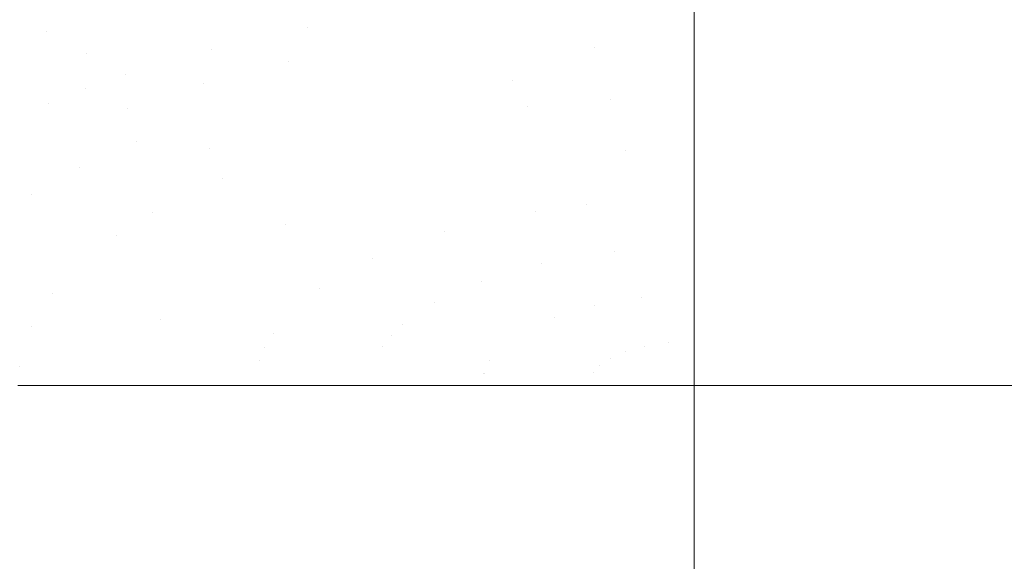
# Model space of a CAD drawing. Header units: centimetres. Extents: x -62 to 63, y 4 to 6.
# Tile 119 of 256: x -61.8994 to -61.8294, y 5.8877 to 5.9262. Entities that reach past the tile are written whole.
import ezdxf

# ---------------------------------------------------------------- set-up
doc = ezdxf.new("R2010")
doc.units = ezdxf.units.CM
doc.header["$LTSCALE"] = 2.54
doc.layers.add('Lucido design-1', color=7, linetype='Continuous')

# ---------------------------------------------------------------- blocks, each defined once
blk = doc.blocks.new('Gruppo-4-1')
at = {"color": 7, "linetype": 'Continuous', "lineweight": 9}
for points, invisible_edges in [([(-61.900357, 5.926895, -2276.228068), (-61.897524, 5.925349, -2276.227386), (-61.894118, 5.926414, -2276.227386), (-61.896742, 5.928026, -2276.228068)], 15), ([(-61.896742, 5.928026, -2277.016272), (-61.894118, 5.926414, -2277.016954), (-61.897524, 5.925349, -2277.016954), (-61.900357, 5.926895, -2277.016272)], 15), ([(-61.884562, 5.92662, -2276.226754), (-61.886714, 5.928336, -2276.227386), (-61.890512, 5.927413, -2276.227386), (-61.888128, 5.925753, -2276.226754)], 15), ([(-61.888128, 5.925753, -2277.017586), (-61.890512, 5.927413, -2277.016954), (-61.886714, 5.928336, -2277.016954), (-61.884562, 5.92662, -2277.017586)], 15), ([(-61.880829, 5.927407, -2276.226754), (-61.878936, 5.925655, -2276.22617), (-61.875299, 5.92631, -2276.22617), (-61.876941, 5.928108, -2276.226754)], 15), ([(-61.876941, 5.928108, -2277.017586), (-61.875299, 5.92631, -2277.01817), (-61.878936, 5.925655, -2277.01817), (-61.880829, 5.927407, -2277.017586)], 15), ([(-61.85909, 5.926098, -2276.225633), (-61.859649, 5.927994, -2276.22617), (-61.867656, 5.92735, -2276.22617), (-61.86655, 5.925498, -2276.225633)], 15), ([(-61.86655, 5.925498, -2277.018707), (-61.867656, 5.92735, -2277.01817), (-61.859649, 5.927994, -2277.01817), (-61.85909, 5.926098, -2277.018707)], 15), ([(-61.85909, 5.926098, -2277.018707), (-61.859649, 5.927994, -2277.01817), (-61.851453, 5.928207, -2277.018151), (-61.851453, 5.92541, -2277.018943)], 11), ([(-61.851453, 5.926094, -2276.225577), (-61.851453, 5.928205, -2276.226193), (-61.859649, 5.927994, -2276.22617), (-61.85909, 5.926098, -2276.225633)], 14), ([(-20.241509, 5.928207, -2277.018151), (-20.241509, 5.92541, -2277.018943), (-61.851453, 5.92541, -2277.018943), (-61.851453, 5.928207, -2277.018151)], 10), ([(-61.851453, 5.928205, -2276.226193), (-61.851453, 5.926094, -2276.225577), (62.978378, 5.926094, -2276.225577), (62.978378, 5.928205, -2276.226193)], 10), ([(-61.888128, 5.925753, -2276.226754), (-61.890512, 5.927413, -2276.227386), (-61.894118, 5.926414, -2276.227386), (-61.891514, 5.924815, -2276.226754)], 15), ([(-61.891514, 5.924815, -2277.017586), (-61.894118, 5.926414, -2277.016954), (-61.890512, 5.927413, -2277.016954), (-61.888128, 5.925753, -2277.017586)], 15), ([(-61.884562, 5.92662, -2276.226754), (-61.882429, 5.924918, -2276.22617), (-61.878936, 5.925655, -2276.22617), (-61.880829, 5.927407, -2276.226754)], 15), ([(-61.880829, 5.927407, -2277.017586), (-61.878936, 5.925655, -2277.01817), (-61.882429, 5.924918, -2277.01817), (-61.884562, 5.92662, -2277.017586)], 15), ([(-61.86655, 5.925498, -2276.225633), (-61.867656, 5.92735, -2276.22617), (-61.875299, 5.92631, -2276.22617), (-61.873671, 5.924529, -2276.225633)], 15), ([(-61.873671, 5.924529, -2277.018707), (-61.875299, 5.92631, -2277.01817), (-61.867656, 5.92735, -2277.01817), (-61.86655, 5.925498, -2277.018707)], 15), ([(-61.903753, 5.925704, -2276.228068), (-61.900722, 5.924227, -2276.227386), (-61.897524, 5.925349, -2276.227386), (-61.900357, 5.926895, -2276.228068)], 15), ([(-61.900357, 5.926895, -2277.016272), (-61.897524, 5.925349, -2277.016954), (-61.900722, 5.924227, -2277.016954), (-61.903753, 5.925704, -2277.016272)], 15), ([(-61.891514, 5.924815, -2276.226754), (-61.894118, 5.926414, -2276.227386), (-61.897524, 5.925349, -2276.227386), (-61.894712, 5.923815, -2276.226754)], 15), ([(-61.894712, 5.923815, -2277.017586), (-61.897524, 5.925349, -2277.016954), (-61.894118, 5.926414, -2277.016954), (-61.891514, 5.924815, -2277.017586)], 15), ([(-61.888128, 5.925753, -2276.226754), (-61.885765, 5.924107, -2276.22617), (-61.882429, 5.924918, -2276.22617), (-61.884562, 5.92662, -2276.226754)], 15), ([(-61.884562, 5.92662, -2277.017586), (-61.882429, 5.924918, -2277.01817), (-61.885765, 5.924107, -2277.01817), (-61.888128, 5.925753, -2277.017586)], 15), ([(-61.891514, 5.924815, -2276.226754), (-61.888933, 5.92323, -2276.22617), (-61.885765, 5.924107, -2276.22617), (-61.888128, 5.925753, -2276.226754)], 15), ([(-61.888128, 5.925753, -2277.017586), (-61.885765, 5.924107, -2277.01817), (-61.888933, 5.92323, -2277.01817), (-61.891514, 5.924815, -2277.017586)], 15), ([(-61.880315, 5.923232, -2276.225633), (-61.873671, 5.924529, -2276.225633), (-61.875299, 5.92631, -2276.22617), (-61.878936, 5.925655, -2276.22617)], 15), ([(-61.878936, 5.925655, -2277.01817), (-61.875299, 5.92631, -2277.01817), (-61.873671, 5.924529, -2277.018707), (-61.880315, 5.923232, -2277.018707)], 15), ([(-61.86655, 5.925498, -2276.225633), (-61.865455, 5.923664, -2276.225141), (-61.858536, 5.92422, -2276.225141), (-61.85909, 5.926098, -2276.225633)], 15), ([(-61.85909, 5.926098, -2277.018707), (-61.858536, 5.92422, -2277.019198), (-61.865455, 5.923664, -2277.019198), (-61.86655, 5.925498, -2277.018707)], 15), ([(-61.851453, 5.926094, -2276.225577), (-61.85909, 5.926098, -2276.225633), (-61.858536, 5.92422, -2276.225141)], 11), ([(-61.858536, 5.92422, -2277.019198), (-61.85909, 5.926098, -2277.018707), (-61.851453, 5.92541, -2277.018943)], 11), ([(-61.858536, 5.92422, -2276.225141), (-61.851453, 5.924403, -2276.225164), (-61.851453, 5.926094, -2276.225577)], 9), ([(62.978378, 5.924403, -2276.225164), (62.978378, 5.926094, -2276.225577), (-61.851453, 5.926094, -2276.225577), (-61.851453, 5.924403, -2276.225164)], 10), ([(-61.897524, 5.925349, -2276.227386), (-61.900722, 5.924227, -2276.227386), (-61.894734, 5.921308, -2276.22617)], 11), ([(-61.894734, 5.921308, -2277.01817), (-61.900722, 5.924227, -2277.016954), (-61.897524, 5.925349, -2277.016954)], 11), ([(-61.894734, 5.921308, -2276.22617), (-61.894712, 5.923815, -2276.226754), (-61.897524, 5.925349, -2276.227386)], 11), ([(-61.897524, 5.925349, -2277.016954), (-61.894712, 5.923815, -2277.017586), (-61.894734, 5.921308, -2277.01817)], 11), ([(-61.878936, 5.925655, -2276.22617), (-61.882429, 5.924918, -2276.22617), (-61.880315, 5.923232, -2276.225633)], 11), ([(-61.880315, 5.923232, -2277.018707), (-61.882429, 5.924918, -2277.01817), (-61.878936, 5.925655, -2277.01817)], 11), ([(-61.873671, 5.924529, -2276.225633), (-61.872059, 5.922765, -2276.225141), (-61.865455, 5.923664, -2276.225141), (-61.86655, 5.925498, -2276.225633)], 15), ([(-61.86655, 5.925498, -2277.018707), (-61.865455, 5.923664, -2277.019198), (-61.872059, 5.922765, -2277.019198), (-61.873671, 5.924529, -2277.018707)], 15), ([(-61.851453, 5.92541, -2277.018943), (-61.851453, 5.924405, -2277.019182), (-61.858536, 5.92422, -2277.019198)], 10), ([(-61.851453, 5.924405, -2277.019182), (-61.851453, 5.92541, -2277.018943), (-20.241509, 5.92541, -2277.018943), (-20.241509, 5.924405, -2277.019182)], 10), ([(-61.894712, 5.923815, -2276.226754), (-61.891924, 5.922294, -2276.22617), (-61.888933, 5.92323, -2276.22617), (-61.891514, 5.924815, -2276.226754)], 15), ([(-61.891514, 5.924815, -2277.017586), (-61.888933, 5.92323, -2277.01817), (-61.891924, 5.922294, -2277.01817), (-61.894712, 5.923815, -2277.017586)], 15), ([(-61.886375, 5.921659, -2276.225633), (-61.880315, 5.923232, -2276.225633), (-61.882429, 5.924918, -2276.22617), (-61.885765, 5.924107, -2276.22617)], 15), ([(-61.885765, 5.924107, -2277.01817), (-61.882429, 5.924918, -2277.01817), (-61.880315, 5.923232, -2277.018707), (-61.886375, 5.921659, -2277.018707)], 15), ([(-61.880315, 5.923232, -2276.225633), (-61.878221, 5.921562, -2276.225141), (-61.872059, 5.922765, -2276.225141), (-61.873671, 5.924529, -2276.225633)], 15), ([(-61.873671, 5.924529, -2277.018707), (-61.872059, 5.922765, -2277.019198), (-61.878221, 5.921562, -2277.019198), (-61.880315, 5.923232, -2277.018707)], 15), ([(-61.857445, 5.920523, -2277.020052), (-61.858536, 5.92422, -2277.019198), (-61.851453, 5.924405, -2277.019182)], 11), ([(-61.851453, 5.921856, -2276.22454), (-61.851453, 5.924403, -2276.225164), (-61.858536, 5.92422, -2276.225141)], 10), ([(-61.851453, 5.924405, -2277.019182), (-61.851453, 5.92128, -2277.019925), (-61.857445, 5.920523, -2277.020052)], 10), ([(-20.241509, 5.924405, -2277.019182), (-20.241509, 5.92128, -2277.019925), (-61.851453, 5.92128, -2277.019925), (-61.851453, 5.924405, -2277.019182)], 10), ([(-61.851453, 5.924403, -2276.225164), (-61.851453, 5.921856, -2276.22454), (62.978378, 5.921856, -2276.22454), (62.978378, 5.924403, -2276.225164)], 10), ([(-61.897358, 5.920279, -2276.22617), (-61.894734, 5.921308, -2276.22617), (-61.900722, 5.924227, -2276.227386), (-61.903709, 5.923055, -2276.227386)], 15), ([(-61.903709, 5.923055, -2277.016954), (-61.900722, 5.924227, -2277.016954), (-61.894734, 5.921308, -2277.01817), (-61.897358, 5.920279, -2277.01817)], 15), ([(-61.894734, 5.921308, -2276.22617), (-61.891924, 5.922294, -2276.22617), (-61.894712, 5.923815, -2276.226754)], 11), ([(-61.894712, 5.923815, -2277.017586), (-61.891924, 5.922294, -2277.01817), (-61.894734, 5.921308, -2277.01817)], 11), ([(-61.885765, 5.924107, -2276.22617), (-61.888933, 5.92323, -2276.22617), (-61.886375, 5.921659, -2276.225633)], 11), ([(-61.886375, 5.921659, -2277.018707), (-61.888933, 5.92323, -2277.01817), (-61.885765, 5.924107, -2277.01817)], 11), ([(-61.864371, 5.921849, -2276.224693), (-61.865455, 5.923664, -2276.225141), (-61.872059, 5.922765, -2276.225141), (-61.870464, 5.921019, -2276.224693)], 15), ([(-61.870464, 5.921019, -2277.019646), (-61.872059, 5.922765, -2277.019198), (-61.865455, 5.923664, -2277.019198), (-61.864371, 5.921849, -2277.019646)], 15), ([(-61.858536, 5.92422, -2276.225141), (-61.865455, 5.923664, -2276.225141), (-61.864371, 5.921849, -2276.224693)], 11), ([(-61.864371, 5.921849, -2277.019646), (-61.865455, 5.923664, -2277.019198), (-61.858536, 5.92422, -2277.019198)], 11), ([(-61.858536, 5.92422, -2276.225141), (-61.864371, 5.921849, -2276.224693), (-61.863299, 5.920053, -2276.224288)], 11), ([(-61.863299, 5.920053, -2277.020052), (-61.864371, 5.921849, -2277.019646), (-61.858536, 5.92422, -2277.019198)], 11), ([(-61.863299, 5.920053, -2276.224288), (-61.857445, 5.920523, -2276.224288), (-61.858536, 5.92422, -2276.225141)], 11), ([(-61.858536, 5.92422, -2277.019198), (-61.857445, 5.920523, -2277.020052), (-61.863299, 5.920053, -2277.020052)], 11), ([(-61.858536, 5.92422, -2276.225141), (-61.857445, 5.920523, -2276.224288), (-61.851453, 5.921856, -2276.22454)], 11), ([(-61.903709, 5.923055, -2276.227386), (-61.906484, 5.921844, -2276.227386), (-61.899796, 5.919215, -2276.22617), (-61.897358, 5.920279, -2276.22617)], 15), ([(-61.897358, 5.920279, -2277.01817), (-61.899796, 5.919215, -2277.01817), (-61.906484, 5.921844, -2277.016954), (-61.903709, 5.923055, -2277.016954)], 15), ([(-61.89178, 5.919868, -2276.225633), (-61.886375, 5.921659, -2276.225633), (-61.888933, 5.92323, -2276.22617), (-61.891924, 5.922294, -2276.22617)], 15), ([(-61.891924, 5.922294, -2277.01817), (-61.888933, 5.92323, -2277.01817), (-61.886375, 5.921659, -2277.018707), (-61.89178, 5.919868, -2277.018707)], 15), ([(-61.886375, 5.921659, -2276.225633), (-61.883841, 5.920103, -2276.225141), (-61.878221, 5.921562, -2276.225141), (-61.880315, 5.923232, -2276.225633)], 15), ([(-61.880315, 5.923232, -2277.018707), (-61.878221, 5.921562, -2277.019198), (-61.883841, 5.920103, -2277.019198), (-61.886375, 5.921659, -2277.018707)], 15), ([(-61.891924, 5.922294, -2276.22617), (-61.894734, 5.921308, -2276.22617), (-61.89178, 5.919868, -2276.225633)], 11), ([(-61.89178, 5.919868, -2277.018707), (-61.894734, 5.921308, -2277.01817), (-61.891924, 5.922294, -2277.01817)], 11), ([(-61.870464, 5.921019, -2276.224693), (-61.872059, 5.922765, -2276.225141), (-61.878221, 5.921562, -2276.225141), (-61.876149, 5.919909, -2276.224693)], 15), ([(-61.876149, 5.919909, -2277.019646), (-61.878221, 5.921562, -2277.019198), (-61.872059, 5.922765, -2277.019198), (-61.870464, 5.921019, -2277.019646)], 15), ([(-61.89178, 5.919868, -2276.225633), (-61.888855, 5.918442, -2276.225141), (-61.883841, 5.920103, -2276.225141), (-61.886375, 5.921659, -2276.225633)], 15), ([(-61.886375, 5.921659, -2277.018707), (-61.883841, 5.920103, -2277.019198), (-61.888855, 5.918442, -2277.019198), (-61.89178, 5.919868, -2277.018707)], 15), ([(-61.876149, 5.919909, -2276.224693), (-61.878221, 5.921562, -2276.225141), (-61.883841, 5.920103, -2276.225141), (-61.881334, 5.918563, -2276.224693)], 15), ([(-61.881334, 5.918563, -2277.019646), (-61.883841, 5.920103, -2277.019198), (-61.878221, 5.921562, -2277.019198), (-61.876149, 5.919909, -2277.019646)], 15), ([(-61.870464, 5.921019, -2276.224693), (-61.868886, 5.919292, -2276.224288), (-61.863299, 5.920053, -2276.224288), (-61.864371, 5.921849, -2276.224693)], 15), ([(-61.864371, 5.921849, -2277.019646), (-61.863299, 5.920053, -2277.020052), (-61.868886, 5.919292, -2277.020052), (-61.870464, 5.921019, -2277.019646)], 15), ([(-61.851453, 5.921856, -2276.22454), (-61.857445, 5.920523, -2276.224288), (-61.856379, 5.916909, -2276.223596)], 11), ([(-61.856379, 5.916909, -2276.223596), (-61.851453, 5.917577, -2276.223689), (-61.851453, 5.921856, -2276.22454)], 9), ([(62.978378, 5.921856, -2276.22454), (-61.851453, 5.921856, -2276.22454), (-61.851453, 5.917577, -2276.223689), (62.978378, 5.917577, -2276.223689)], 5), ([(-61.89178, 5.919868, -2276.225633), (-61.894734, 5.921308, -2276.22617), (-61.897358, 5.920279, -2276.22617)], 11), ([(-61.897358, 5.920279, -2277.01817), (-61.894734, 5.921308, -2277.01817), (-61.89178, 5.919868, -2277.018707)], 11), ([(-61.876149, 5.919909, -2276.224693), (-61.874099, 5.918274, -2276.224288), (-61.868886, 5.919292, -2276.224288), (-61.870464, 5.921019, -2276.224693)], 15), ([(-61.870464, 5.921019, -2277.019646), (-61.868886, 5.919292, -2277.020052), (-61.874099, 5.918274, -2277.020052), (-61.876149, 5.919909, -2277.019646)], 15), ([(-61.856379, 5.916909, -2277.020744), (-61.857445, 5.920523, -2277.020052), (-61.851453, 5.92128, -2277.019925), (-61.851453, 5.917112, -2277.020732)], 11), ([(-61.851453, 5.92128, -2277.019925), (-20.241509, 5.92128, -2277.019925), (-20.241509, 5.917112, -2277.020732), (-61.851453, 5.917112, -2277.020732)], 5), ([(-61.897358, 5.920279, -2276.22617), (-61.899796, 5.919215, -2276.22617), (-61.893229, 5.916634, -2276.225141), (-61.891123, 5.917553, -2276.225141)], 15), ([(-61.891123, 5.917553, -2277.019198), (-61.893229, 5.916634, -2277.019198), (-61.899796, 5.919215, -2277.01817), (-61.897358, 5.920279, -2277.01817)], 15), ([(-61.897358, 5.920279, -2276.22617), (-61.891123, 5.917553, -2276.225141), (-61.89178, 5.919868, -2276.225633)], 11), ([(-61.89178, 5.919868, -2277.018707), (-61.891123, 5.917553, -2277.019198), (-61.897358, 5.920279, -2277.01817)], 11), ([(-61.881334, 5.918563, -2276.224693), (-61.883841, 5.920103, -2276.225141), (-61.888855, 5.918442, -2276.225141), (-61.88596, 5.917031, -2276.224693)], 15), ([(-61.88596, 5.917031, -2277.019646), (-61.888855, 5.918442, -2277.019198), (-61.883841, 5.920103, -2277.019198), (-61.881334, 5.918563, -2277.019646)], 15), ([(-61.857445, 5.920523, -2276.224288), (-61.863299, 5.920053, -2276.224288), (-61.861191, 5.916523, -2276.223596), (-61.856379, 5.916909, -2276.223596)], 15), ([(-61.856379, 5.916909, -2277.020744), (-61.861191, 5.916523, -2277.020744), (-61.863299, 5.920053, -2277.020052), (-61.857445, 5.920523, -2277.020052)], 15), ([(-61.891123, 5.917553, -2276.225141), (-61.888855, 5.918442, -2276.225141), (-61.89178, 5.919868, -2276.225633)], 11), ([(-61.89178, 5.919868, -2277.018707), (-61.888855, 5.918442, -2277.019198), (-61.891123, 5.917553, -2277.019198)], 11), ([(-61.881334, 5.918563, -2276.224693), (-61.878854, 5.91704, -2276.224288), (-61.874099, 5.918274, -2276.224288), (-61.876149, 5.919909, -2276.224693)], 15), ([(-61.876149, 5.919909, -2277.019646), (-61.874099, 5.918274, -2277.020052), (-61.878854, 5.91704, -2277.020052), (-61.881334, 5.918563, -2277.019646)], 15), ([(-61.865784, 5.915897, -2276.223596), (-61.861191, 5.916523, -2276.223596), (-61.863299, 5.920053, -2276.224288), (-61.868886, 5.919292, -2276.224288)], 15), ([(-61.868886, 5.919292, -2277.020052), (-61.863299, 5.920053, -2277.020052), (-61.861191, 5.916523, -2277.020744), (-61.865784, 5.915897, -2277.020744)], 15), ([(-61.895173, 5.915691, -2276.225141), (-61.893229, 5.916634, -2276.225141), (-61.899796, 5.919215, -2276.22617), (-61.902046, 5.918124, -2276.22617)], 15), ([(-61.902046, 5.918124, -2277.01817), (-61.899796, 5.919215, -2277.01817), (-61.893229, 5.916634, -2277.019198), (-61.895173, 5.915691, -2277.019198)], 15), ([(-61.868886, 5.919292, -2276.224288), (-61.874099, 5.918274, -2276.224288), (-61.87007, 5.915061, -2276.223596), (-61.865784, 5.915897, -2276.223596)], 15), ([(-61.865784, 5.915897, -2277.020744), (-61.87007, 5.915061, -2277.020744), (-61.874099, 5.918274, -2277.020052), (-61.868886, 5.919292, -2277.020052)], 15), ([(-61.902046, 5.918124, -2276.22617), (-61.904112, 5.917012, -2276.22617), (-61.896959, 5.91473, -2276.225141), (-61.895173, 5.915691, -2276.225141)], 15), ([(-61.895173, 5.915691, -2277.019198), (-61.896959, 5.91473, -2277.019198), (-61.904112, 5.917012, -2277.01817), (-61.902046, 5.918124, -2277.01817)], 15), ([(-61.88596, 5.917031, -2276.224693), (-61.888855, 5.918442, -2276.225141), (-61.891123, 5.917553, -2276.225141)], 11), ([(-61.891123, 5.917553, -2277.019198), (-61.888855, 5.918442, -2277.019198), (-61.88596, 5.917031, -2277.019646)], 11), ([(-61.88596, 5.917031, -2276.224693), (-61.883096, 5.915635, -2276.224288), (-61.878854, 5.91704, -2276.224288), (-61.881334, 5.918563, -2276.224693)], 15), ([(-61.881334, 5.918563, -2277.019646), (-61.878854, 5.91704, -2277.020052), (-61.883096, 5.915635, -2277.020052), (-61.88596, 5.917031, -2277.019646)], 15), ([(-61.873979, 5.914046, -2276.223596), (-61.87007, 5.915061, -2276.223596), (-61.874099, 5.918274, -2276.224288), (-61.878854, 5.91704, -2276.224288)], 15), ([(-61.878854, 5.91704, -2277.020052), (-61.874099, 5.918274, -2277.020052), (-61.87007, 5.915061, -2277.020744), (-61.873979, 5.914046, -2277.020744)], 15), ([(-61.891123, 5.917553, -2276.225141), (-61.893229, 5.916634, -2276.225141), (-61.886796, 5.914105, -2276.224288), (-61.885014, 5.914883, -2276.224288)], 15), ([(-61.885014, 5.914883, -2277.020052), (-61.886796, 5.914105, -2277.020052), (-61.893229, 5.916634, -2277.019198), (-61.891123, 5.917553, -2277.019198)], 15), ([(-61.891123, 5.917553, -2276.225141), (-61.885014, 5.914883, -2276.224288), (-61.88596, 5.917031, -2276.224693)], 11), ([(-61.88596, 5.917031, -2277.019646), (-61.885014, 5.914883, -2277.020052), (-61.891123, 5.917553, -2277.019198)], 11), ([(-61.856379, 5.916909, -2276.223596), (-61.851453, 5.917039, -2276.223606), (-61.851453, 5.917577, -2276.223689)], 9), ([(62.978378, 5.917039, -2276.223606), (62.978378, 5.917577, -2276.223689), (-61.851453, 5.917577, -2276.223689), (-61.851453, 5.917039, -2276.223606)], 10), ([(-61.898588, 5.913757, -2276.225141), (-61.896959, 5.91473, -2276.225141), (-61.904112, 5.917012, -2276.22617), (-61.905997, 5.915886, -2276.22617)], 15), ([(-61.905997, 5.915886, -2277.01817), (-61.904112, 5.917012, -2277.01817), (-61.896959, 5.91473, -2277.019198), (-61.898588, 5.913757, -2277.019198)], 15), ([(-61.889951, 5.912494, -2276.224288), (-61.886796, 5.914105, -2276.224288), (-61.893229, 5.916634, -2276.225141), (-61.895173, 5.915691, -2276.225141)], 15), ([(-61.895173, 5.915691, -2277.019198), (-61.893229, 5.916634, -2277.019198), (-61.886796, 5.914105, -2277.020052), (-61.889951, 5.912494, -2277.020052)], 15), ([(-61.885014, 5.914883, -2276.224288), (-61.883096, 5.915635, -2276.224288), (-61.88596, 5.917031, -2276.224693)], 11), ([(-61.88596, 5.917031, -2277.019646), (-61.883096, 5.915635, -2277.020052), (-61.885014, 5.914883, -2277.020052)], 11), ([(-61.878854, 5.91704, -2276.224288), (-61.883096, 5.915635, -2276.224288), (-61.877465, 5.912891, -2276.223596), (-61.873979, 5.914046, -2276.223596)], 15), ([(-61.873979, 5.914046, -2277.020744), (-61.877465, 5.912891, -2277.020744), (-61.883096, 5.915635, -2277.020052), (-61.878854, 5.91704, -2277.020052)], 15), ([(-61.856379, 5.916909, -2276.223596), (-61.861191, 5.916523, -2276.223596), (-61.859134, 5.913078, -2276.223055)], 11), ([(-61.859134, 5.913078, -2277.021285), (-61.861191, 5.916523, -2277.020744), (-61.856379, 5.916909, -2277.020744)], 11), ([(-61.856379, 5.916909, -2277.020744), (-61.851453, 5.91704, -2277.020742), (-61.851453, 5.913485, -2277.021275), (-61.859134, 5.913078, -2277.021285)], 13), ([(-61.856379, 5.916909, -2276.223596), (-61.859134, 5.913078, -2276.223055), (-61.851453, 5.913486, -2276.22306)], 11), ([(-61.851453, 5.917112, -2277.020732), (-61.851453, 5.91704, -2277.020742), (-61.856379, 5.916909, -2277.020744)], 10), ([(-61.851453, 5.913486, -2276.22306), (-61.851453, 5.917039, -2276.223606), (-61.856379, 5.916909, -2276.223596)], 10), ([(-61.851453, 5.91704, -2277.020742), (-61.851453, 5.917112, -2277.020732), (-20.241509, 5.917112, -2277.020732), (-20.241509, 5.91704, -2277.020742)], 10), ([(-20.241509, 5.91704, -2277.020742), (-20.241509, 5.913485, -2277.021275), (-61.851453, 5.913485, -2277.021275), (-61.851453, 5.91704, -2277.020742)], 10), ([(62.978378, 5.913486, -2276.22306), (62.978378, 5.917039, -2276.223606), (-61.851453, 5.917039, -2276.223606), (-61.851453, 5.913486, -2276.22306)], 10), ([(-61.905997, 5.915886, -2276.22617), (-61.907706, 5.914752, -2276.22617), (-61.900064, 5.912777, -2276.225141), (-61.898588, 5.913757, -2276.225141)], 15), ([(-61.898588, 5.913757, -2277.019198), (-61.900064, 5.912777, -2277.019198), (-61.907706, 5.914752, -2277.01817), (-61.905997, 5.915886, -2277.01817)], 15), ([(-61.865784, 5.915897, -2276.223596), (-61.87007, 5.915061, -2276.223596), (-61.866138, 5.911925, -2276.223055), (-61.862758, 5.912585, -2276.223055)], 15), ([(-61.862758, 5.912585, -2277.021285), (-61.866138, 5.911925, -2277.021285), (-61.87007, 5.915061, -2277.020744), (-61.865784, 5.915897, -2277.020744)], 15), ([(-61.862758, 5.912585, -2276.223055), (-61.859134, 5.913078, -2276.223055), (-61.861191, 5.916523, -2276.223596), (-61.865784, 5.915897, -2276.223596)], 15), ([(-61.865784, 5.915897, -2277.020744), (-61.861191, 5.916523, -2277.020744), (-61.859134, 5.913078, -2277.021285), (-61.862758, 5.912585, -2277.021285)], 15), ([(-61.895173, 5.915691, -2276.225141), (-61.896959, 5.91473, -2276.225141), (-61.889951, 5.912494, -2276.224288)], 11), ([(-61.889951, 5.912494, -2277.020052), (-61.896959, 5.91473, -2277.019198), (-61.895173, 5.915691, -2277.019198)], 11), ([(-61.880507, 5.911633, -2276.223596), (-61.877465, 5.912891, -2276.223596), (-61.883096, 5.915635, -2276.224288), (-61.885014, 5.914883, -2276.224288)], 15), ([(-61.885014, 5.914883, -2277.020052), (-61.883096, 5.915635, -2277.020052), (-61.877465, 5.912891, -2277.020744), (-61.880507, 5.911633, -2277.020744)], 15), ([(-61.892579, 5.910842, -2276.224288), (-61.889951, 5.912494, -2276.224288), (-61.896959, 5.91473, -2276.225141), (-61.898588, 5.913757, -2276.225141)], 15), ([(-61.898588, 5.913757, -2277.019198), (-61.896959, 5.91473, -2277.019198), (-61.889951, 5.912494, -2277.020052), (-61.892579, 5.910842, -2277.020052)], 15), ([(-61.885014, 5.914883, -2276.224288), (-61.886796, 5.914105, -2276.224288), (-61.880507, 5.911633, -2276.223596)], 11), ([(-61.880507, 5.911633, -2277.020744), (-61.886796, 5.914105, -2277.020052), (-61.885014, 5.914883, -2277.020052)], 11), ([(-61.869221, 5.911124, -2276.223055), (-61.866138, 5.911925, -2276.223055), (-61.87007, 5.915061, -2276.223596), (-61.873979, 5.914046, -2276.223596)], 15), ([(-61.873979, 5.914046, -2277.020744), (-61.87007, 5.915061, -2277.020744), (-61.866138, 5.911925, -2277.021285), (-61.869221, 5.911124, -2277.021285)], 15), ([(-61.880507, 5.911633, -2276.223596), (-61.886796, 5.914105, -2276.224288), (-61.889951, 5.912494, -2276.224288), (-61.883102, 5.910309, -2276.223596)], 15), ([(-61.880507, 5.911633, -2277.020744), (-61.883102, 5.910309, -2277.020744), (-61.889951, 5.912494, -2277.020052), (-61.886796, 5.914105, -2277.020052)], 15), ([(-61.873979, 5.914046, -2276.223596), (-61.877465, 5.912891, -2276.223596), (-61.871972, 5.910213, -2276.223055), (-61.869221, 5.911124, -2276.223055)], 15), ([(-61.869221, 5.911124, -2277.021285), (-61.871972, 5.910213, -2277.021285), (-61.877465, 5.912891, -2277.020744), (-61.873979, 5.914046, -2277.020744)], 15), ([(-61.898588, 5.913757, -2276.225141), (-61.900064, 5.912777, -2276.225141), (-61.892579, 5.910842, -2276.224288)], 11), ([(-61.892579, 5.910842, -2277.020052), (-61.900064, 5.912777, -2277.019198), (-61.898588, 5.913757, -2277.019198)], 11), ([(-61.851453, 5.913265, -2276.223025), (-61.851453, 5.913486, -2276.22306), (-61.859134, 5.913078, -2276.223055)], 10), ([(-61.859134, 5.913078, -2277.021285), (-61.851453, 5.913485, -2277.021275), (-61.851453, 5.912914, -2277.02136)], 9), ([(-61.851453, 5.913265, -2276.223025), (-61.859134, 5.913078, -2276.223055), (-61.857131, 5.909722, -2276.222653)], 11), ([(-61.857131, 5.909722, -2276.222653), (-61.851453, 5.908928, -2276.22255), (-61.851453, 5.913265, -2276.223025)], 9), ([(-61.851453, 5.913486, -2276.22306), (-61.851453, 5.913265, -2276.223025), (62.978378, 5.913265, -2276.223025), (62.978378, 5.913486, -2276.22306)], 10), ([(-20.241509, 5.913485, -2277.021275), (-20.241509, 5.912914, -2277.02136), (-61.851453, 5.912914, -2277.02136), (-61.851453, 5.913485, -2277.021275)], 10), ([(62.978378, 5.910022, -2276.22267), (62.978378, 5.913265, -2276.223025), (-61.851453, 5.913265, -2276.223025), (-61.851453, 5.908928, -2276.22255)], 10), ([(-61.902583, 5.910815, -2276.225141), (-61.89471, 5.909182, -2276.224288), (-61.892579, 5.910842, -2276.224288), (-61.900064, 5.912777, -2276.225141)], 15), ([(-61.900064, 5.912777, -2277.019198), (-61.892579, 5.910842, -2277.020052), (-61.89471, 5.909182, -2277.020052), (-61.902583, 5.910815, -2277.019198)], 15), ([(-61.885262, 5.908951, -2276.223596), (-61.883102, 5.910309, -2276.223596), (-61.889951, 5.912494, -2276.224288), (-61.892579, 5.910842, -2276.224288)], 15), ([(-61.885262, 5.908951, -2277.020744), (-61.892579, 5.910842, -2277.020052), (-61.889951, 5.912494, -2277.020052), (-61.883102, 5.910309, -2277.020744)], 15), ([(-61.880507, 5.911633, -2276.223596), (-61.874371, 5.909221, -2276.223055), (-61.871972, 5.910213, -2276.223055), (-61.877465, 5.912891, -2276.223596)], 15), ([(-61.880507, 5.911633, -2277.020744), (-61.877465, 5.912891, -2277.020744), (-61.871972, 5.910213, -2277.021285), (-61.874371, 5.909221, -2277.021285)], 15), ([(-61.862758, 5.912585, -2276.223055), (-61.866138, 5.911925, -2276.223055), (-61.862308, 5.90887, -2276.222653)], 11), ([(-61.862308, 5.90887, -2277.021687), (-61.866138, 5.911925, -2277.021285), (-61.862758, 5.912585, -2277.021285)], 11), ([(-61.862308, 5.90887, -2276.222653), (-61.857131, 5.909722, -2276.222653), (-61.859134, 5.913078, -2276.223055), (-61.862758, 5.912585, -2276.223055)], 15), ([(-61.862758, 5.912585, -2277.021285), (-61.859134, 5.913078, -2277.021285), (-61.857131, 5.909722, -2277.021687), (-61.862308, 5.90887, -2277.021687)], 15), ([(-61.857131, 5.909722, -2277.021687), (-61.859134, 5.913078, -2277.021285), (-61.851453, 5.912914, -2277.02136)], 11), ([(-61.851453, 5.912914, -2277.02136), (-61.851453, 5.910022, -2277.021668), (-61.857131, 5.909722, -2277.021687)], 10), ([(-61.851453, 5.910022, -2277.021668), (-61.851453, 5.912914, -2277.02136), (-20.241509, 5.912914, -2277.02136), (-20.241509, 5.908693, -2277.02181)], 10), ([(-61.86662, 5.907605, -2276.222653), (-61.862308, 5.90887, -2276.222653), (-61.866138, 5.911925, -2276.223055), (-61.869221, 5.911124, -2276.223055)], 15), ([(-61.869221, 5.911124, -2277.021285), (-61.866138, 5.911925, -2277.021285), (-61.862308, 5.90887, -2277.021687), (-61.86662, 5.907605, -2277.021687)], 15), ([(-61.883102, 5.910309, -2276.223596), (-61.876418, 5.908177, -2276.223055), (-61.874371, 5.909221, -2276.223055), (-61.880507, 5.911633, -2276.223596)], 15), ([(-61.874371, 5.909221, -2277.021285), (-61.876418, 5.908177, -2277.021285), (-61.883102, 5.910309, -2277.020744), (-61.880507, 5.911633, -2277.020744)], 15), ([(-61.869221, 5.911124, -2276.223055), (-61.871972, 5.910213, -2276.223055), (-61.86662, 5.907605, -2276.222653)], 11), ([(-61.86662, 5.907605, -2277.021687), (-61.871972, 5.910213, -2277.021285), (-61.869221, 5.911124, -2277.021285)], 11), ([(-61.904563, 5.908877, -2276.225141), (-61.896385, 5.907542, -2276.224288), (-61.89471, 5.909182, -2276.224288), (-61.902583, 5.910815, -2276.225141)], 15), ([(-61.902583, 5.910815, -2277.019198), (-61.89471, 5.909182, -2277.020052), (-61.896385, 5.907542, -2277.020052), (-61.904563, 5.908877, -2277.019198)], 15), ([(-61.892579, 5.910842, -2276.224288), (-61.89471, 5.909182, -2276.224288), (-61.887013, 5.907586, -2276.223596), (-61.885262, 5.908951, -2276.223596)], 15), ([(-61.887013, 5.907586, -2277.020744), (-61.89471, 5.909182, -2277.020052), (-61.892579, 5.910842, -2277.020052), (-61.885262, 5.908951, -2277.020744)], 15), ([(-61.878122, 5.907105, -2276.223055), (-61.876418, 5.908177, -2276.223055), (-61.883102, 5.910309, -2276.223596), (-61.885262, 5.908951, -2276.223596)], 15), ([(-61.883102, 5.910309, -2277.020744), (-61.876418, 5.908177, -2277.021285), (-61.878122, 5.907105, -2277.021285), (-61.885262, 5.908951, -2277.020744)], 15), ([(-61.869907, 5.906099, -2276.222653), (-61.86662, 5.907605, -2276.222653), (-61.871972, 5.910213, -2276.223055), (-61.874371, 5.909221, -2276.223055)], 15), ([(-61.874371, 5.909221, -2277.021285), (-61.871972, 5.910213, -2277.021285), (-61.86662, 5.907605, -2277.021687), (-61.869907, 5.906099, -2277.021687)], 15), ([(-61.862308, 5.90887, -2276.222653), (-61.858583, 5.905899, -2276.222378), (-61.855182, 5.906459, -2276.222378), (-61.857131, 5.909722, -2276.222653)], 15), ([(-61.851453, 5.908693, -2277.02181), (-61.862308, 5.90887, -2277.021687), (-61.857131, 5.909722, -2277.021687)], 11), ([(-61.857131, 5.909722, -2277.021687), (-61.851453, 5.910022, -2277.021668), (-61.851453, 5.908693, -2277.02181)], 9), ([(-61.851453, 5.908928, -2276.22255), (-61.857131, 5.909722, -2276.222653), (-61.855182, 5.906459, -2276.222378)], 11), ([(-61.851453, 5.908928, -2276.22255), (62.978378, 5.908928, -2276.22255), (62.978378, 5.910022, -2276.22267)], 9), ([(-20.241509, 5.908693, -2277.02181), (-61.851453, 5.908693, -2277.02181), (-61.851453, 5.910022, -2277.021668)], 9), ([(-61.887013, 5.907586, -2276.223596), (-61.89471, 5.909182, -2276.224288), (-61.896385, 5.907542, -2276.224288), (-61.88839, 5.906238, -2276.223596)], 15), ([(-61.88839, 5.906238, -2277.020744), (-61.896385, 5.907542, -2277.020052), (-61.89471, 5.909182, -2277.020052), (-61.887013, 5.907586, -2277.020744)], 15), ([(-61.885262, 5.908951, -2276.223596), (-61.887013, 5.907586, -2276.223596), (-61.879503, 5.906029, -2276.223055), (-61.878122, 5.907105, -2276.223055)], 15), ([(-61.885262, 5.908951, -2277.020744), (-61.878122, 5.907105, -2277.021285), (-61.879503, 5.906029, -2277.021285), (-61.887013, 5.907586, -2277.020744)], 15), ([(-61.874371, 5.909221, -2276.223055), (-61.876418, 5.908177, -2276.223055), (-61.869907, 5.906099, -2276.222653)], 11), ([(-61.869907, 5.906099, -2277.021687), (-61.876418, 5.908177, -2277.021285), (-61.874371, 5.909221, -2277.021285)], 11), ([(-61.855182, 5.906459, -2276.222378), (-61.851453, 5.904574, -2276.222265), (-61.851453, 5.908928, -2276.22255)], 9), ([(-61.851453, 5.908928, -2276.22255), (-61.851453, 5.904574, -2276.222265), (62.978378, 5.904574, -2276.222265), (62.978378, 5.906655, -2276.222402)], 10), ([(62.978378, 5.906655, -2276.222402), (62.978378, 5.908928, -2276.22255), (-61.851453, 5.908928, -2276.22255)], 10), ([(-61.90606, 5.906987, -2276.225141), (-61.897651, 5.905944, -2276.224288), (-61.896385, 5.907542, -2276.224288), (-61.904563, 5.908877, -2276.225141)], 15), ([(-61.904563, 5.908877, -2277.019198), (-61.896385, 5.907542, -2277.020052), (-61.897066, 5.906737, -2277.020052), (-61.905368, 5.907924, -2277.019198)], 15), ([(-61.86662, 5.907605, -2276.222653), (-61.861415, 5.905068, -2276.222378), (-61.858583, 5.905899, -2276.222378), (-61.862308, 5.90887, -2276.222653)], 15), ([(-61.86662, 5.907605, -2277.021687), (-61.862308, 5.90887, -2277.021687), (-61.858583, 5.905899, -2277.021962), (-61.861415, 5.905068, -2277.021962)], 15), ([(-61.858583, 5.905899, -2277.021962), (-61.862308, 5.90887, -2277.021687), (-61.851453, 5.908693, -2277.02181)], 11), ([(-61.851453, 5.908693, -2277.02181), (-61.851453, 5.906655, -2277.02194), (-61.858583, 5.905899, -2277.021962)], 10), ([(-20.241509, 5.908693, -2277.02181), (-20.241509, 5.904456, -2277.02208), (-61.851453, 5.904456, -2277.02208), (-61.851453, 5.906655, -2277.02194)], 10), ([(-61.851453, 5.906655, -2277.02194), (-61.851453, 5.908693, -2277.02181), (-20.241509, 5.908693, -2277.02181)], 10), ([(-61.905368, 5.907924, -2277.019198), (-61.897066, 5.906737, -2277.020052), (-61.897651, 5.905944, -2277.020052), (-61.90606, 5.906987, -2277.019198)], 15), ([(-61.88839, 5.906238, -2276.223596), (-61.896385, 5.907542, -2276.224288), (-61.897651, 5.905944, -2276.224288), (-61.889431, 5.904924, -2276.223596)], 15), ([(-61.897066, 5.906737, -2277.020052), (-61.896385, 5.907542, -2277.020052), (-61.88839, 5.906238, -2277.020744), (-61.889431, 5.904924, -2277.020744)], 15), ([(-61.88839, 5.906238, -2276.223596), (-61.88059, 5.904965, -2276.223055), (-61.879503, 5.906029, -2276.223055), (-61.887013, 5.907586, -2276.223596)], 15), ([(-61.887013, 5.907586, -2277.020744), (-61.879503, 5.906029, -2277.021285), (-61.88059, 5.904965, -2277.021285), (-61.88839, 5.906238, -2277.020744)], 15), ([(-61.872188, 5.904512, -2276.222653), (-61.869907, 5.906099, -2276.222653), (-61.876418, 5.908177, -2276.223055), (-61.878122, 5.907105, -2276.223055)], 15), ([(-61.878122, 5.907105, -2277.021285), (-61.876418, 5.908177, -2277.021285), (-61.869907, 5.906099, -2277.021687), (-61.872188, 5.904512, -2277.021687)], 15), ([(-61.869907, 5.906099, -2276.222653), (-61.863574, 5.904079, -2276.222378), (-61.861415, 5.905068, -2276.222378), (-61.86662, 5.907605, -2276.222653)], 15), ([(-61.861415, 5.905068, -2277.021962), (-61.863574, 5.904079, -2277.021962), (-61.869907, 5.906099, -2277.021687), (-61.86662, 5.907605, -2277.021687)], 15), ([(-61.907131, 5.905165, -2276.225141), (-61.898557, 5.904402, -2276.224288), (-61.897651, 5.905944, -2276.224288), (-61.90606, 5.906987, -2276.225141)], 15), ([(-61.90606, 5.906987, -2277.019198), (-61.897651, 5.905944, -2277.020052), (-61.898557, 5.904402, -2277.020052), (-61.907131, 5.905165, -2277.019198)], 15), ([(-61.878122, 5.907105, -2276.223055), (-61.879503, 5.906029, -2276.223055), (-61.872188, 5.904512, -2276.222653)], 11), ([(-61.872188, 5.904512, -2277.021687), (-61.879503, 5.906029, -2277.021285), (-61.878122, 5.907105, -2277.021285)], 11), ([(-61.889431, 5.904924, -2277.020744), (-61.897651, 5.905944, -2277.020052), (-61.897066, 5.906737, -2277.020052)], 11), ([(-61.889431, 5.904924, -2276.223596), (-61.881411, 5.903929, -2276.223055), (-61.88059, 5.904965, -2276.223055), (-61.88839, 5.906238, -2276.223596)], 15), ([(-61.88839, 5.906238, -2277.020744), (-61.88059, 5.904965, -2277.021285), (-61.881411, 5.903929, -2277.021285), (-61.889431, 5.904924, -2277.020744)], 15), ([(-61.865998, 5.902017, -2276.222378), (-61.863574, 5.904079, -2276.222378), (-61.869907, 5.906099, -2276.222653), (-61.872188, 5.904512, -2276.222653)], 15), ([(-61.869907, 5.906099, -2277.021687), (-61.863574, 5.904079, -2277.021962), (-61.865072, 5.903036, -2277.021962), (-61.872188, 5.904512, -2277.021687)], 15), ([(-61.858583, 5.905899, -2277.021962), (-61.851453, 5.906655, -2277.02194), (-61.851453, 5.904456, -2277.02208)], 9), ([(-61.85329, 5.903288, -2276.22222), (-61.855182, 5.906459, -2276.222378), (-61.858583, 5.905899, -2276.222378), (-61.854964, 5.903012, -2276.22222)], 15), ([(-61.851453, 5.904574, -2276.222265), (-61.855182, 5.906459, -2276.222378), (-61.85329, 5.903288, -2276.22222)], 11), ([(-61.889431, 5.904924, -2276.223596), (-61.897651, 5.905944, -2276.224288), (-61.898557, 5.904402, -2276.224288)], 11), ([(-61.898557, 5.904402, -2277.020052), (-61.897651, 5.905944, -2277.020052), (-61.889431, 5.904924, -2277.020744)], 11), ([(-61.873598, 5.902959, -2276.222653), (-61.872188, 5.904512, -2276.222653), (-61.879503, 5.906029, -2276.223055), (-61.88059, 5.904965, -2276.223055)], 15), ([(-61.872991, 5.903726, -2277.021687), (-61.88059, 5.904965, -2277.021285), (-61.879503, 5.906029, -2277.021285), (-61.872188, 5.904512, -2277.021687)], 15), ([(-61.854964, 5.903012, -2276.22222), (-61.858583, 5.905899, -2276.222378), (-61.861415, 5.905068, -2276.222378), (-61.856359, 5.902603, -2276.22222)], 15), ([(-61.861415, 5.905068, -2277.021962), (-61.858583, 5.905899, -2277.021962), (-61.854964, 5.903012, -2277.02212), (-61.857422, 5.902116, -2277.02212)], 15), ([(-61.854964, 5.903012, -2277.02212), (-61.858583, 5.905899, -2277.021962), (-61.851453, 5.904456, -2277.02208)], 11), ([(-61.907832, 5.903424, -2276.225141), (-61.89915, 5.902929, -2276.224288), (-61.898557, 5.904402, -2276.224288), (-61.907131, 5.905165, -2276.225141)], 15), ([(-61.907131, 5.905165, -2277.019198), (-61.898557, 5.904402, -2277.020052), (-61.89915, 5.902929, -2277.020052), (-61.907832, 5.903424, -2277.019198)], 15), ([(-61.889431, 5.904924, -2276.223596), (-61.898557, 5.904402, -2276.224288), (-61.881998, 5.902929, -2276.223055)], 11), ([(-61.881998, 5.902929, -2277.021285), (-61.898557, 5.904402, -2277.020052), (-61.889431, 5.904924, -2277.020744)], 11), ([(-61.881998, 5.902929, -2276.223055), (-61.881411, 5.903929, -2276.223055), (-61.889431, 5.904924, -2276.223596)], 11), ([(-61.889431, 5.904924, -2277.020744), (-61.881411, 5.903929, -2277.021285), (-61.881998, 5.902929, -2277.021285)], 11), ([(-61.88059, 5.904965, -2276.223055), (-61.881411, 5.903929, -2276.223055), (-61.873598, 5.902959, -2276.222653)], 11), ([(-61.881411, 5.903929, -2277.021285), (-61.88059, 5.904965, -2277.021285), (-61.872991, 5.903726, -2277.021687)], 11), ([(-61.856359, 5.902603, -2276.22222), (-61.861415, 5.905068, -2276.222378), (-61.863574, 5.904079, -2276.222378), (-61.857422, 5.902116, -2276.22222)], 15), ([(-61.857422, 5.902116, -2277.02212), (-61.863574, 5.904079, -2277.021962), (-61.861415, 5.905068, -2277.021962)], 11), ([(-61.898557, 5.904402, -2276.224288), (-61.89915, 5.902929, -2276.224288), (-61.882383, 5.901974, -2276.223055), (-61.881998, 5.902929, -2276.223055)], 15), ([(-61.881998, 5.902929, -2277.021285), (-61.882383, 5.901974, -2277.021285), (-61.89915, 5.902929, -2277.020052), (-61.898557, 5.904402, -2277.020052)], 15), ([(-61.872188, 5.904512, -2276.222653), (-61.873598, 5.902959, -2276.222653), (-61.865998, 5.902017, -2276.222378)], 11), ([(-61.872188, 5.904512, -2277.021687), (-61.865072, 5.903036, -2277.021962), (-61.865599, 5.90252, -2277.021962), (-61.872991, 5.903726, -2277.021687)], 15), ([(-61.857422, 5.902116, -2276.22222), (-61.863574, 5.904079, -2276.222378), (-61.865998, 5.902017, -2276.222378), (-61.858616, 5.901101, -2276.22222)], 15), ([(-61.85816, 5.901603, -2277.02212), (-61.865072, 5.903036, -2277.021962), (-61.863574, 5.904079, -2277.021962), (-61.857422, 5.902116, -2277.02212)], 15), ([(-61.851453, 5.904456, -2277.02208), (-61.851453, 5.903385, -2277.022103), (-61.854964, 5.903012, -2277.02212)], 10), ([(-61.85329, 5.903288, -2276.22222), (-61.851453, 5.903385, -2276.222239), (-61.851453, 5.904574, -2276.222265)], 9), ([(62.978378, 5.903385, -2276.222239), (62.978378, 5.904574, -2276.222265), (-61.851453, 5.904574, -2276.222265), (-61.851453, 5.903385, -2276.222239)], 10), ([(-61.851453, 5.903385, -2277.022103), (-61.851453, 5.904456, -2277.02208), (-20.241509, 5.904456, -2277.02208), (-20.241509, 5.903385, -2277.022103)], 10), ([(-61.899476, 5.901531, -2276.224288), (-61.89915, 5.902929, -2276.224288), (-61.907832, 5.903424, -2276.225141)], 11), ([(-61.907832, 5.903424, -2277.019198), (-61.89915, 5.902929, -2277.020052), (-61.899476, 5.901531, -2277.020052)], 11), ([(-61.873598, 5.902959, -2276.222653), (-61.881411, 5.903929, -2276.223055), (-61.881998, 5.902929, -2276.223055), (-61.882383, 5.901974, -2276.223055)], 15), ([(-61.866338, 5.901028, -2277.021907), (-61.881998, 5.902929, -2277.021285), (-61.881411, 5.903929, -2277.021285)], 11), ([(-61.865998, 5.902017, -2277.021962), (-61.881411, 5.903929, -2277.021285), (-61.872991, 5.903726, -2277.021687)], 11), ([(-61.881411, 5.903929, -2277.021285), (-61.865998, 5.902017, -2277.021962), (-61.866338, 5.901028, -2277.021907)], 11), ([(-61.872991, 5.903726, -2277.021687), (-61.865599, 5.90252, -2277.021962), (-61.865998, 5.902017, -2277.021962)], 11), ([(-61.851453, 5.903385, -2277.022103), (-61.851453, 5.900212, -2277.02217), (-61.854964, 5.903012, -2277.02212)], 10), ([(-61.854964, 5.903012, -2276.22222), (-61.851453, 5.900212, -2276.22217), (-61.85329, 5.903288, -2276.22222)], 11), ([(-61.85329, 5.903288, -2276.22222), (-61.851453, 5.900212, -2276.22217), (-61.851453, 5.903385, -2276.222239)], 9), ([(-61.851453, 5.903385, -2276.222239), (-61.851453, 5.900212, -2276.22217), (62.978378, 5.900212, -2276.22217), (62.978378, 5.903385, -2276.222239)], 8), ([(-20.241509, 5.903385, -2277.022103), (-20.241509, 5.900212, -2277.02217), (-61.851453, 5.900212, -2277.02217), (-61.851453, 5.903385, -2277.022103)], 8), ([(-61.892049, 5.900212, -2276.223672), (-61.89915, 5.902929, -2276.224288), (-61.899476, 5.901531, -2276.224288)], 11), ([(-61.899476, 5.901531, -2277.020052), (-61.89915, 5.902929, -2277.020052), (-61.892847, 5.900212, -2277.020608)], 11), ([(-61.882383, 5.901974, -2276.223055), (-61.89915, 5.902929, -2276.224288), (-61.892049, 5.900212, -2276.223672)], 11), ([(-61.892847, 5.900212, -2277.020608), (-61.89915, 5.902929, -2277.020052), (-61.882383, 5.901974, -2277.021285)], 11), ([(-61.873598, 5.902959, -2276.222653), (-61.882383, 5.901974, -2276.223055), (-61.86647, 5.901068, -2276.222378)], 11), ([(-61.866338, 5.901028, -2277.021907), (-61.882383, 5.901974, -2277.021285), (-61.881998, 5.902929, -2277.021285)], 11), ([(-61.86647, 5.901068, -2276.222378), (-61.865998, 5.902017, -2276.222378), (-61.873598, 5.902959, -2276.222653)], 11), ([(-61.865599, 5.90252, -2277.021962), (-61.865072, 5.903036, -2277.021962), (-61.85816, 5.901603, -2277.02212)], 11), ([(-61.854964, 5.903012, -2277.02212), (-61.851453, 5.900212, -2277.02217), (-61.857422, 5.902116, -2277.02212)], 11), ([(-61.857422, 5.902116, -2276.22222), (-61.851453, 5.900212, -2276.22217), (-61.856359, 5.902603, -2276.22222)], 11), ([(-61.856359, 5.902603, -2276.22222), (-61.851453, 5.900212, -2276.22217), (-61.854964, 5.903012, -2276.22222)], 11), ([(-61.882383, 5.901974, -2277.021285), (-61.882653, 5.900212, -2277.02119), (-61.892847, 5.900212, -2277.020608)], 9), ([(-61.892049, 5.900212, -2276.223672), (-61.882654, 5.900212, -2276.22315), (-61.882383, 5.901974, -2276.223055)], 10), ([(-61.882383, 5.901974, -2276.223055), (-61.882654, 5.900212, -2276.22315), (-61.871734, 5.900212, -2276.222543)], 9), ([(-61.872559, 5.900212, -2277.021766), (-61.882653, 5.900212, -2277.02119), (-61.882383, 5.901974, -2277.021285)], 10), ([(-61.86647, 5.901068, -2276.222378), (-61.882383, 5.901974, -2276.223055), (-61.871734, 5.900212, -2276.222543)], 11), ([(-61.882383, 5.901974, -2277.021285), (-61.866338, 5.901028, -2277.021907), (-61.872559, 5.900212, -2277.021766)], 11), ([(-61.858616, 5.901101, -2276.22222), (-61.865998, 5.902017, -2276.222378), (-61.86647, 5.901068, -2276.222378)], 11), ([(-61.865998, 5.902017, -2277.021962), (-61.851453, 5.900212, -2277.02217), (-61.866338, 5.901028, -2277.021907)], 11), ([(-61.865998, 5.902017, -2277.021962), (-61.865599, 5.90252, -2277.021962), (-61.85816, 5.901603, -2277.02212)], 11), ([(-61.85816, 5.901603, -2277.02212), (-61.851453, 5.900212, -2277.02217), (-61.865998, 5.902017, -2277.021962)], 11), ([(-61.858616, 5.901101, -2276.22222), (-61.851453, 5.900212, -2276.22217), (-61.857422, 5.902116, -2276.22222)], 11), ([(-61.857422, 5.902116, -2277.02212), (-61.851453, 5.900212, -2277.02217), (-61.85816, 5.901603, -2277.02212)], 11), ([(-61.899476, 5.901531, -2276.224288), (-61.899568, 5.900212, -2276.224374), (-61.892049, 5.900212, -2276.223672)], 9), ([(-61.892847, 5.900212, -2277.020608), (-61.899568, 5.900212, -2277.01997), (-61.899476, 5.901531, -2277.020052)], 10), ([(-61.866338, 5.901028, -2277.021907), (-61.866602, 5.900212, -2277.02188), (-61.872559, 5.900212, -2277.021766)], 9), ([(-61.871734, 5.900212, -2276.222543), (-61.866603, 5.900212, -2276.222448), (-61.86647, 5.901068, -2276.222378)], 10), ([(-61.86647, 5.901068, -2276.222378), (-61.866603, 5.900212, -2276.222448), (-61.858616, 5.901101, -2276.22222)], 11), ([(-61.866603, 5.900212, -2276.222448), (-61.851453, 5.900212, -2276.22217), (-61.858616, 5.901101, -2276.22222)], 10), ([(-61.866338, 5.901028, -2277.021907), (-61.851453, 5.900212, -2277.02217), (-61.866602, 5.900212, -2277.02188)], 9), ([(-61.899568, 4.300212, -2276.224374), (-61.892049, 4.300212, -2276.223672), (-61.892049, 5.900212, -2276.223672), (-61.899568, 5.900212, -2276.224374)], 10), ([(-61.899568, 5.900212, -2277.01997), (-61.892847, 5.900212, -2277.020608), (-61.892847, 4.300212, -2277.020608), (-61.899568, 4.300212, -2277.01997)], 10), ([(-61.882653, 4.300212, -2277.02119), (-61.892847, 4.300212, -2277.020608), (-61.892847, 5.900212, -2277.020608), (-61.882653, 5.900212, -2277.02119)], 10), ([(-61.882654, 5.900212, -2276.22315), (-61.892049, 5.900212, -2276.223672), (-61.892049, 4.300212, -2276.223672), (-61.882654, 4.300212, -2276.22315)], 10), ([(-61.882654, 4.300212, -2276.22315), (-61.871734, 4.300212, -2276.222543), (-61.871734, 5.900212, -2276.222543), (-61.882654, 5.900212, -2276.22315)], 10), ([(-61.882653, 5.900212, -2277.02119), (-61.872559, 5.900212, -2277.021766), (-61.872559, 4.300212, -2277.021766), (-61.882653, 4.300212, -2277.02119)], 10), ([(-61.866602, 4.300212, -2277.02188), (-61.872559, 4.300212, -2277.021766), (-61.872559, 5.900212, -2277.021766), (-61.866602, 5.900212, -2277.02188)], 10), ([(-61.866603, 5.900212, -2276.222448), (-61.871734, 5.900212, -2276.222543), (-61.871734, 4.300212, -2276.222543), (-61.866603, 4.300212, -2276.222448)], 10), ([(-61.866603, 4.300212, -2276.222448), (-61.851453, 4.300212, -2276.22217), (-61.851453, 5.900212, -2276.22217), (-61.866603, 5.900212, -2276.222448)], 8), ([(-61.866602, 5.900212, -2277.02188), (-61.851453, 5.900212, -2277.02217), (-61.851453, 4.300212, -2277.02217), (-61.866602, 4.300212, -2277.02188)], 8), ([(-61.851453, 4.300212, -2277.02217), (-61.851453, 5.900212, -2277.02217), (-20.241509, 5.900212, -2277.02217), (-20.241509, 4.700212, -2277.02217)], 8)]:
    blk.add_3dface(points, dxfattribs=dict(at, invisible_edges=invisible_edges))
blk.add_3dface([(-61.851453, 5.900212, -2276.22217), (-61.851453, 4.300212, -2276.22217), (62.978378, 4.300212, -2276.22217), (62.978378, 5.900212, -2276.22217)], dxfattribs=at)
blk = doc.blocks.new('Gruppo-5-1')
at = {"color": 7}
blk.add_blockref('Gruppo-4-1', (0, 0), dxfattribs=at)

msp = doc.modelspace()

# ---------------------------------------------------------------- block references
at = {"layer": 'Lucido design-1', "color": 7}
msp.add_blockref('Gruppo-5-1', (0, 0), dxfattribs=at)

doc.saveas('drawing.dxf')
